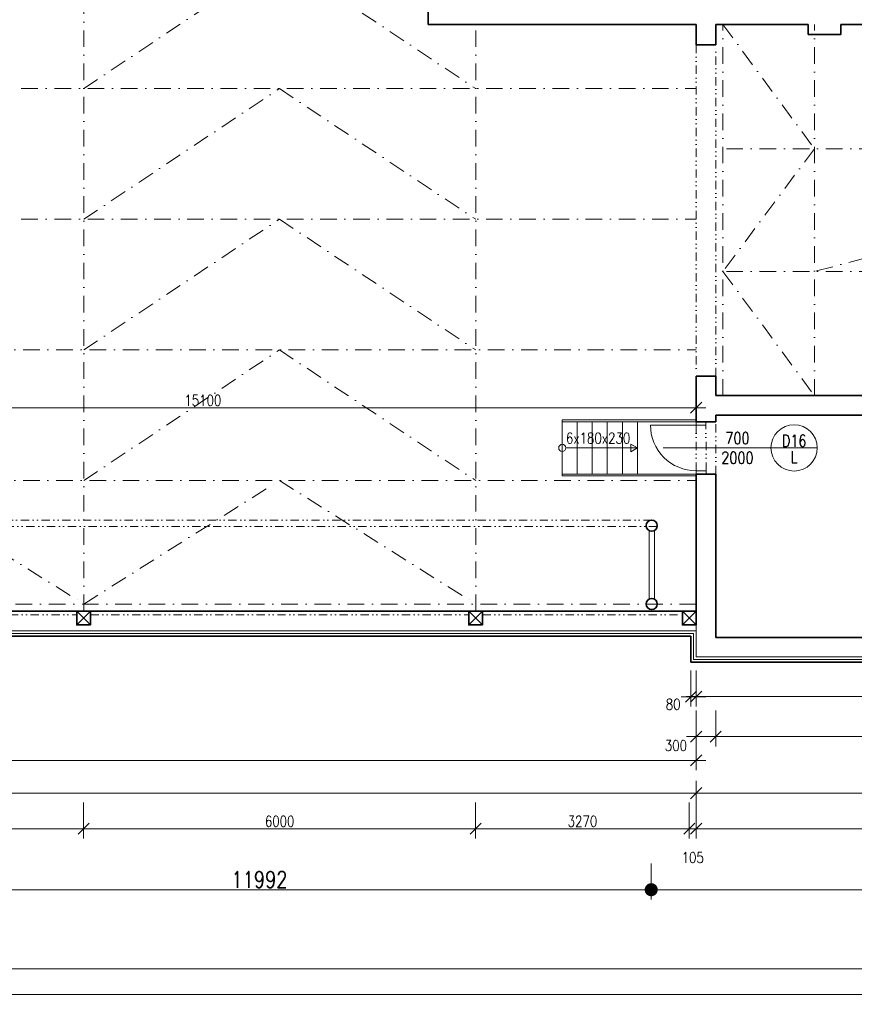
# Model space of a CAD drawing. Header units: millimetres. Extents: x -485339 to 350584, y -1189936 to 0.
# Tile 77 of 256: x -216717 to -203942, y -1065795 to -1050723. Entities that reach past the tile are written whole.
import ezdxf
from ezdxf.enums import TextEntityAlignment as Align

# ---------------------------------------------------------------- set-up
doc = ezdxf.new("R2010")
doc.units = ezdxf.units.MM
doc.header["$LTSCALE"] = 10
doc.linetypes.add('DASHDOT', pattern=[25.4, 12.7, -6.35, 0, -6.35])
doc.linetypes.add('DĚLICÍ2', pattern=[15.875, 6.35, -3.175, 0, -3.175, 0, -3.175])
doc.layers.get('Defpoints').update_dxf_attribs({"color": 201})
for name, color, linetype, lineweight in [('N_dveře', 10, 'Continuous', 18), ('N_kóty', 10, 'Continuous', 18), ('N_popis_otvory', 10, 'Continuous', 18), ('N_čáry_obrys', 10, 'Continuous', 35), ('N_čáry_obv.plášt', 212, 'Continuous', 18), ('N_čáry_plné', 10, 'Continuous', 18), ('St__otvory_dveře', 40, 'Continuous', 18), ('St_kóty', 132, 'Continuous', 18), ('St_popis', 250, 'Continuous', 18), ('St_sloupy_konstrukce haly', 5, 'Continuous', 35), ('St_sloupy_opláštění_půdorys', 25, 'Continuous', 35), ('St_čáry_nad', 250, 'DĚLICÍ2', 18), ('St_čáry_obrys', 5, 'Continuous', 35), ('St_čáry_osy', 250, 'DASHDOT', 18), ('St_čáry_plné', 250, 'Continuous', 18)]:
    doc.layers.add(name, color=color, linetype=linetype, lineweight=lineweight)
doc.styles.get("Standard").update_dxf_attribs({"font": 'simplex.shx', "width": 0.8})
doc.linetypes.add('IZOLACE', pattern='A,0.0001,-0.1,[134,ltypeshp.shx,S=0.1,R=0,X=-0.1,Y=0],-0.2,[134,ltypeshp.shx,S=0.1,R=180,X=0.1,Y=0],-0.1', length=0.4001)
doc.dimstyles.new('stavebníM100', dxfattribs={"dimtxt": 165, "dimasz": 170, "dimexe": 150, "dimexo": 100, "dimgap": 30, "dimtad": 1, "dimdec": 0, "dimtxsty": 'Standard', "dimblk": 'OBLIQUE', "dimcen": -2.5, "dimdle": 150, "dimclrd": 256, "dimclre": 256, "dimclrt": 256, "dimadec": 4, "dimazin": 0, "dimtfac": 1, "dimtdec": 0, "dimtmove": 2, "dimatfit": 3, "dimldrblk": 'OBLIQUE', "dimfxl": 400, "dimfxlon": 1, "dimlwd": -1, "dimlwe": -1, "dimarcsym": 0})
doc.dimstyles.new('stavebníM100_modul', dxfattribs={"dimtxt": 250, "dimasz": 200, "dimexe": 150, "dimexo": 100, "dimgap": 30, "dimtad": 1, "dimdec": 0, "dimtxsty": 'Standard', "dimblk": 'DOT', "dimcen": -2.5, "dimdle": 150, "dimclrd": 256, "dimclre": 256, "dimclrt": 256, "dimadec": 4, "dimazin": 0, "dimtfac": 1, "dimtdec": 0, "dimtmove": 2, "dimatfit": 3, "dimldrblk": 'OBLIQUE', "dimfxl": 400, "dimfxlon": 1, "dimlwd": -1, "dimlwe": -1, "dimarcsym": 0})

# ---------------------------------------------------------------- blocks, each defined once
blk = doc.blocks.new('G$C08AFE675')
at = {"layer": 'St_sloupy_konstrukce haly', "color": 250, "lineweight": 18, "ltscale": 2}
for points in [[(-525, 40), (525, 40)], [(-525, -40), (525, -40)]]:
    blk.add_lwpolyline(points, dxfattribs=at)
at = {"layer": 'St_sloupy_konstrukce haly', "ltscale": 2}
for centre in [(-600, 0), (600, 0)]:
    blk.add_circle(centre, 85, dxfattribs=at)
blk = doc.blocks.new('G$C93A3BA26')
at = {"layer": 'St__otvory_dveře', "ltscale": 2}
for points in [[(0, -50), (50, -50), (50, 100), (0, 100)], [(750, -49), (800, -49), (800, 101), (750, 101)]]:
    blk.add_lwpolyline(points, close=True, dxfattribs=at)
at = {"layer": 'St__otvory_dveře', "linetype": 'DĚLICÍ2', "ltscale": 2}
for points in [[(750, 101), (50, 100)], [(750, -49), (50, -50)]]:
    blk.add_lwpolyline(points, dxfattribs=at)
at = {"layer": 'St__otvory_dveře', "color": 0, "ltscale": 2}
blk.add_lwpolyline([(50, -50), (50, -750)], dxfattribs=at)
blk.add_arc((50, -50), 700, 270, 0, dxfattribs=at)
blk = doc.blocks.new('G$C0F2906C7')
at = {"layer": 'St_sloupy_opláštění_půdorys', "ltscale": 2}
blk.add_lwpolyline([(-105, -105), (105, -105), (105, 105), (-105, 105)], close=True, dxfattribs=at)
for points in [[(-105, 105), (105, -105)], [(105, 105), (-105, -105)]]:
    blk.add_lwpolyline(points, dxfattribs=at)
blk = doc.blocks.new('*U6988')
at = {"layer": 'St_čáry_osy', "ltscale": 2}
blk.add_lwpolyline([(-3000, -1945), (-4, -55), (3000, -1945)], dxfattribs=at)
blk = doc.blocks.new('*U6987')
at = {"layer": 'St_čáry_osy', "ltscale": 2}
for p in [(48000, 0), (54000, 0)]:
    blk.add_blockref('*U6988', p, dxfattribs=at)
blk = doc.blocks.new('_OBLIQUE')
at = {"color": 0, "linetype": 'ByBlock'}
blk.add_line((-0.5, -0.5), (0.5, 0.5), dxfattribs=at)
blk = doc.blocks.new('*D6996')
at = {"layer": 'Defpoints', "color": 0}
for p in [(-276113, -1061874), (-206363, -1062274), (-206363, -1062563)]:
    blk.add_point(p, dxfattribs=at)
at = {"layer": 'St_kóty'}
for p, q in [((-276113, -1062163), (-276113, -1062713)), ((-206363, -1062374), (-206363, -1062713)), ((-276263, -1062563), (-206213, -1062563))]:
    blk.add_line(p, q, dxfattribs=at)
at = {"layer": 'St_kóty', "linetype": 'ByBlock', "xscale": 170, "yscale": 170, "zscale": 170, "rotation": 180}
blk.add_blockref('_OBLIQUE', (-276113, -1062563), dxfattribs=at)
at = {"layer": 'St_kóty', "linetype": 'ByBlock', "xscale": 170, "yscale": 170, "zscale": 170}
blk.add_blockref('_OBLIQUE', (-206363, -1062563), dxfattribs=at)
at = {"layer": 'St_kóty', "insert": (-241238, -1062450), "char_height": 165, "attachment_point": 5}
blk.add_mtext('69750', dxfattribs=at)
blk = doc.blocks.new('*D6997')
at = {"layer": 'Defpoints', "color": 0}
for p in [(-206363, -1062274), (-195583, -1062274), (-195583, -1062563)]:
    blk.add_point(p, dxfattribs=at)
at = {"layer": 'St_kóty'}
for p, q in [((-206363, -1062374), (-206363, -1062713)), ((-195583, -1062374), (-195583, -1062713)), ((-206513, -1062563), (-195433, -1062563))]:
    blk.add_line(p, q, dxfattribs=at)
at = {"layer": 'St_kóty', "linetype": 'ByBlock', "xscale": 170, "yscale": 170, "zscale": 170, "rotation": 180}
blk.add_blockref('_OBLIQUE', (-206363, -1062563), dxfattribs=at)
at = {"layer": 'St_kóty', "linetype": 'ByBlock', "xscale": 170, "yscale": 170, "zscale": 170}
blk.add_blockref('_OBLIQUE', (-195583, -1062563), dxfattribs=at)
at = {"layer": 'St_kóty', "insert": (-200973, -1062450), "char_height": 165, "attachment_point": 5}
blk.add_mtext('10780', dxfattribs=at)
blk = doc.blocks.new('*D6999')
at = {"layer": 'Defpoints', "color": 0}
for p in [(-206063, -1060403), (-195583, -1060478), (-206063, -1061697)]:
    blk.add_point(p, dxfattribs=at)
at = {"layer": 'St_kóty'}
for p, q in [((-206063, -1061297), (-206063, -1061847)), ((-195583, -1061297), (-195583, -1061847)), ((-195433, -1061697), (-206213, -1061697))]:
    blk.add_line(p, q, dxfattribs=at)
at = {"layer": 'St_kóty', "linetype": 'ByBlock', "xscale": 170, "yscale": 170, "zscale": 170, "rotation": 180}
blk.add_blockref('_OBLIQUE', (-206063, -1061697), dxfattribs=at)
at = {"layer": 'St_kóty', "linetype": 'ByBlock', "xscale": 170, "yscale": 170, "zscale": 170}
blk.add_blockref('_OBLIQUE', (-195583, -1061697), dxfattribs=at)
at = {"layer": 'St_kóty', "insert": (-200823, -1061585), "char_height": 165, "attachment_point": 5}
blk.add_mtext('10480', dxfattribs=at)
blk = doc.blocks.new('*D7007')
at = {"layer": 'Defpoints', "color": 0}
for p in [(-206363, -1060478), (-206063, -1060578), (-206363, -1061697)]:
    blk.add_point(p, dxfattribs=at)
at = {"layer": 'St_kóty'}
for p, q in [((-206363, -1061297), (-206363, -1061847)), ((-206063, -1061297), (-206063, -1061847)), ((-205913, -1061697), (-206513, -1061697))]:
    blk.add_line(p, q, dxfattribs=at)
at = {"layer": 'St_kóty', "linetype": 'ByBlock', "xscale": 170, "yscale": 170, "zscale": 170, "rotation": 180}
blk.add_blockref('_OBLIQUE', (-206363, -1061697), dxfattribs=at)
at = {"layer": 'St_kóty', "linetype": 'ByBlock', "xscale": 170, "yscale": 170, "zscale": 170}
blk.add_blockref('_OBLIQUE', (-206063, -1061697), dxfattribs=at)
at = {"layer": 'St_kóty', "insert": (-206673, -1061834), "char_height": 165, "attachment_point": 5}
blk.add_mtext('300', dxfattribs=at)
blk = doc.blocks.new('*D7021')
at = {"layer": 'Defpoints', "color": 0}
for p in [(-221738, -1059883), (-215738, -1059883), (-215738, -1063107)]:
    blk.add_point(p, dxfattribs=at)
at = {"layer": 'St_kóty'}
for p, q in [((-221738, -1062707), (-221738, -1063257)), ((-215738, -1062707), (-215738, -1063257)), ((-221888, -1063107), (-215588, -1063107))]:
    blk.add_line(p, q, dxfattribs=at)
at = {"layer": 'St_kóty', "linetype": 'ByBlock', "xscale": 170, "yscale": 170, "zscale": 170, "rotation": 180}
blk.add_blockref('_OBLIQUE', (-221738, -1063107), dxfattribs=at)
at = {"layer": 'St_kóty', "linetype": 'ByBlock', "xscale": 170, "yscale": 170, "zscale": 170}
blk.add_blockref('_OBLIQUE', (-215738, -1063107), dxfattribs=at)
at = {"layer": 'St_kóty', "insert": (-218738, -1062994), "char_height": 165, "attachment_point": 5}
blk.add_mtext('6000', dxfattribs=at)
blk = doc.blocks.new('*D7022')
at = {"layer": 'Defpoints', "color": 0}
for p in [(-215738, -1059883), (-209738, -1059883), (-209738, -1063107)]:
    blk.add_point(p, dxfattribs=at)
at = {"layer": 'St_kóty'}
for p, q in [((-215738, -1062707), (-215738, -1063257)), ((-209738, -1062707), (-209738, -1063257)), ((-215888, -1063107), (-209588, -1063107))]:
    blk.add_line(p, q, dxfattribs=at)
at = {"layer": 'St_kóty', "linetype": 'ByBlock', "xscale": 170, "yscale": 170, "zscale": 170, "rotation": 180}
blk.add_blockref('_OBLIQUE', (-215738, -1063107), dxfattribs=at)
at = {"layer": 'St_kóty', "linetype": 'ByBlock', "xscale": 170, "yscale": 170, "zscale": 170}
blk.add_blockref('_OBLIQUE', (-209738, -1063107), dxfattribs=at)
at = {"layer": 'St_kóty', "insert": (-212738, -1062994), "char_height": 165, "attachment_point": 5}
blk.add_mtext('6000', dxfattribs=at)
blk = doc.blocks.new('*D7023')
at = {"layer": 'Defpoints', "color": 0}
for p in [(-209738, -1059883), (-206468, -1059883), (-206468, -1063107)]:
    blk.add_point(p, dxfattribs=at)
at = {"layer": 'St_kóty'}
for p, q in [((-209738, -1062707), (-209738, -1063257)), ((-206468, -1062707), (-206468, -1063257)), ((-209888, -1063107), (-206318, -1063107))]:
    blk.add_line(p, q, dxfattribs=at)
at = {"layer": 'St_kóty', "linetype": 'ByBlock', "xscale": 170, "yscale": 170, "zscale": 170, "rotation": 180}
blk.add_blockref('_OBLIQUE', (-209738, -1063107), dxfattribs=at)
at = {"layer": 'St_kóty', "linetype": 'ByBlock', "xscale": 170, "yscale": 170, "zscale": 170}
blk.add_blockref('_OBLIQUE', (-206468, -1063107), dxfattribs=at)
at = {"layer": 'St_kóty', "insert": (-208103, -1062994), "char_height": 165, "attachment_point": 5}
blk.add_mtext('3270', dxfattribs=at)
blk = doc.blocks.new('*D7024')
at = {"layer": 'Defpoints', "color": 0}
for p in [(-206468, -1059883), (-206363, -1060478), (-206363, -1063107)]:
    blk.add_point(p, dxfattribs=at)
at = {"layer": 'St_kóty'}
for p, q in [((-206468, -1062707), (-206468, -1063257)), ((-206363, -1062707), (-206363, -1063257)), ((-206618, -1063107), (-206213, -1063107))]:
    blk.add_line(p, q, dxfattribs=at)
at = {"layer": 'St_kóty', "linetype": 'ByBlock', "xscale": 170, "yscale": 170, "zscale": 170, "rotation": 180}
blk.add_blockref('_OBLIQUE', (-206468, -1063107), dxfattribs=at)
at = {"layer": 'St_kóty', "linetype": 'ByBlock', "xscale": 170, "yscale": 170, "zscale": 170}
blk.add_blockref('_OBLIQUE', (-206363, -1063107), dxfattribs=at)
at = {"layer": 'St_kóty', "insert": (-206415, -1063549), "char_height": 165, "attachment_point": 5}
blk.add_mtext('105', dxfattribs=at)
blk = doc.blocks.new('*D7025')
at = {"layer": 'Defpoints', "color": 0}
for p in [(-206363, -1060478), (-195583, -1060478), (-195583, -1063107)]:
    blk.add_point(p, dxfattribs=at)
at = {"layer": 'St_kóty'}
for p, q in [((-206363, -1062707), (-206363, -1063257)), ((-195583, -1062707), (-195583, -1063257)), ((-206513, -1063107), (-195433, -1063107))]:
    blk.add_line(p, q, dxfattribs=at)
at = {"layer": 'St_kóty', "linetype": 'ByBlock', "xscale": 170, "yscale": 170, "zscale": 170, "rotation": 180}
blk.add_blockref('_OBLIQUE', (-206363, -1063107), dxfattribs=at)
at = {"layer": 'St_kóty', "linetype": 'ByBlock', "xscale": 170, "yscale": 170, "zscale": 170}
blk.add_blockref('_OBLIQUE', (-195583, -1063107), dxfattribs=at)
at = {"layer": 'St_kóty', "insert": (-200973, -1062994), "char_height": 165, "attachment_point": 5}
blk.add_mtext('10780', dxfattribs=at)
blk = doc.blocks.new('_Dot')
at = {"color": 0, "linetype": 'ByBlock', "lineweight": -2}
blk.add_line((-0.5, 0), (-1, 0), dxfattribs=at)
at = {"color": 0, "linetype": 'ByBlock', "const_width": 0.5}
blk.add_lwpolyline([(-0.25, 0, 1), (0.25, 0, 1)], format="xyb", close=True, dxfattribs=at)
blk = doc.blocks.new('*D7033')
at = {"layer": 'Defpoints', "color": 0}
for p in [(-207051, -1040782), (-195043, -1040783), (-207051, -1064041)]:
    blk.add_point(p, dxfattribs=at)
at = {"layer": 'St_kóty'}
for p, q in [((-207051, -1063641), (-207051, -1064191)), ((-195043, -1063641), (-195043, -1064191)), ((-195243, -1064041), (-206851, -1064041))]:
    blk.add_line(p, q, dxfattribs=at)
at = {"layer": 'St_kóty', "linetype": 'ByBlock', "xscale": 200, "yscale": 200, "zscale": 200, "rotation": 180}
blk.add_blockref('_Dot', (-207051, -1064041), dxfattribs=at)
at = {"layer": 'St_kóty', "linetype": 'ByBlock', "xscale": 200, "yscale": 200, "zscale": 200}
blk.add_blockref('_Dot', (-195043, -1064041), dxfattribs=at)
at = {"layer": 'St_kóty', "insert": (-201047, -1063886), "char_height": 250, "attachment_point": 5}
blk.add_mtext('12008', dxfattribs=at)
blk = doc.blocks.new('*D7034')
at = {"layer": 'Defpoints', "color": 0}
for p in [(-219043, -1040868), (-207051, -1040782), (-219043, -1064041)]:
    blk.add_point(p, dxfattribs=at)
at = {"layer": 'St_kóty'}
for p, q in [((-219043, -1063641), (-219043, -1064191)), ((-207051, -1063641), (-207051, -1064191)), ((-207251, -1064041), (-218843, -1064041))]:
    blk.add_line(p, q, dxfattribs=at)
at = {"layer": 'St_kóty', "linetype": 'ByBlock', "xscale": 200, "yscale": 200, "zscale": 200, "rotation": 180}
blk.add_blockref('_Dot', (-219043, -1064041), dxfattribs=at)
at = {"layer": 'St_kóty', "linetype": 'ByBlock', "xscale": 200, "yscale": 200, "zscale": 200}
blk.add_blockref('_Dot', (-207051, -1064041), dxfattribs=at)
at = {"layer": 'St_kóty', "insert": (-213047, -1063886), "char_height": 250, "attachment_point": 5}
blk.add_mtext('11992', dxfattribs=at)
blk = doc.blocks.new('*D7256')
at = {"layer": 'Defpoints', "color": 0}
for p in [(-179483, -1042046), (-276413, -1060078), (-179483, -1065645)]:
    blk.add_point(p, dxfattribs=at)
at = {"layer": 'St_kóty'}
for p, q in [((-276413, -1065245), (-276413, -1065795)), ((-179483, -1065245), (-179483, -1065795)), ((-276563, -1065645), (-179333, -1065645))]:
    blk.add_line(p, q, dxfattribs=at)
at = {"layer": 'St_kóty', "linetype": 'ByBlock', "xscale": 170, "yscale": 170, "zscale": 170, "rotation": 180}
blk.add_blockref('_OBLIQUE', (-276413, -1065645), dxfattribs=at)
at = {"layer": 'St_kóty', "linetype": 'ByBlock', "xscale": 170, "yscale": 170, "zscale": 170}
blk.add_blockref('_OBLIQUE', (-179483, -1065645), dxfattribs=at)
at = {"layer": 'St_kóty', "insert": (-227948, -1065533), "char_height": 165, "attachment_point": 5}
blk.add_mtext('96930', dxfattribs=at)
blk = doc.blocks.new('*D7257')
at = {"layer": 'Defpoints', "color": 0}
for p in [(-276413, -1060078), (-195583, -1060478), (-195583, -1065253)]:
    blk.add_point(p, dxfattribs=at)
at = {"layer": 'St_kóty'}
for p, q in [((-276413, -1064853), (-276413, -1065403)), ((-195583, -1064853), (-195583, -1065403)), ((-276563, -1065253), (-195433, -1065253))]:
    blk.add_line(p, q, dxfattribs=at)
at = {"layer": 'St_kóty', "linetype": 'ByBlock', "xscale": 170, "yscale": 170, "zscale": 170, "rotation": 180}
blk.add_blockref('_OBLIQUE', (-276413, -1065253), dxfattribs=at)
at = {"layer": 'St_kóty', "linetype": 'ByBlock', "xscale": 170, "yscale": 170, "zscale": 170}
blk.add_blockref('_OBLIQUE', (-195583, -1065253), dxfattribs=at)
at = {"layer": 'St_kóty', "insert": (-235998, -1065141), "char_height": 165, "attachment_point": 5}
blk.add_mtext('80830', dxfattribs=at)
blk = doc.blocks.new('*D7300')
at = {"layer": 'Defpoints', "color": 0}
for p in [(-206443, -1060478), (-206363, -1060478), (-206443, -1061086)]:
    blk.add_point(p, dxfattribs=at)
at = {"layer": 'N_kóty'}
for p, q in [((-206443, -1060686), (-206443, -1061236)), ((-206363, -1060686), (-206363, -1061236)), ((-206213, -1061086), (-206593, -1061086))]:
    blk.add_line(p, q, dxfattribs=at)
at = {"layer": 'N_kóty', "linetype": 'ByBlock', "xscale": 170, "yscale": 170, "zscale": 170, "rotation": 180}
blk.add_blockref('_OBLIQUE', (-206443, -1061086), dxfattribs=at)
at = {"layer": 'N_kóty', "linetype": 'ByBlock', "xscale": 170, "yscale": 170, "zscale": 170}
blk.add_blockref('_OBLIQUE', (-206363, -1061086), dxfattribs=at)
at = {"layer": 'N_kóty', "insert": (-206715, -1061203), "char_height": 165, "attachment_point": 5}
blk.add_mtext('80', dxfattribs=at)
blk = doc.blocks.new('*D7307')
at = {"layer": 'Defpoints', "color": 0}
for p in [(-276413, -1060654), (-206363, -1060654), (-206363, -1062062)]:
    blk.add_point(p, dxfattribs=at)
at = {"layer": 'N_kóty'}
for p, q in [((-276413, -1061662), (-276413, -1062212)), ((-206363, -1061662), (-206363, -1062212)), ((-276563, -1062062), (-206213, -1062062))]:
    blk.add_line(p, q, dxfattribs=at)
at = {"layer": 'N_kóty', "linetype": 'ByBlock', "xscale": 170, "yscale": 170, "zscale": 170, "rotation": 180}
blk.add_blockref('_OBLIQUE', (-276413, -1062062), dxfattribs=at)
at = {"layer": 'N_kóty', "linetype": 'ByBlock', "xscale": 170, "yscale": 170, "zscale": 170}
blk.add_blockref('_OBLIQUE', (-206363, -1062062), dxfattribs=at)
at = {"layer": 'N_kóty', "insert": (-241388, -1061949), "char_height": 165, "attachment_point": 5}
blk.add_mtext('70050', dxfattribs=at)
blk = doc.blocks.new('*D7308')
at = {"layer": 'Defpoints', "color": 0}
for p in [(-206362.74488, -1060477.62675), (-195582.74488, -1060477.62675), (-195582.74488, -1061085.53702)]:
    blk.add_point(p, dxfattribs=at)
at = {"layer": 'N_kóty'}
for p, q in [((-206362.74488, -1060685.53702), (-206362.74488, -1061235.53702)), ((-195582.74488, -1060685.53702), (-195582.74488, -1061235.53702)), ((-206512.74488, -1061085.53702), (-195432.74488, -1061085.53702))]:
    blk.add_line(p, q, dxfattribs=at)
at = {"layer": 'N_kóty', "linetype": 'ByBlock', "xscale": 170, "yscale": 170, "zscale": 170, "rotation": 180}
blk.add_blockref('_OBLIQUE', (-206362.74488, -1061085.53702), dxfattribs=at)
at = {"layer": 'N_kóty', "linetype": 'ByBlock', "xscale": 170, "yscale": 170, "zscale": 170}
blk.add_blockref('_OBLIQUE', (-195582.74488, -1061085.53702), dxfattribs=at)
at = {"layer": 'N_kóty', "insert": (-200972.74488, -1060973.03702), "char_height": 165, "attachment_point": 5}
blk.add_mtext('10780', dxfattribs=at)
blk = doc.blocks.new('*D7817')
at = {"layer": 'Defpoints', "color": 0}
for p in [(-206363, -1056663), (-221463, -1057678), (-206363, -1059778)]:
    blk.add_point(p, dxfattribs=at)
at = {"layer": 'St_kóty'}
for p, q in [((-221463, -1057063), (-221463, -1056513)), ((-206363, -1057063), (-206363, -1056513)), ((-221613, -1056663), (-206213, -1056663))]:
    blk.add_line(p, q, dxfattribs=at)
at = {"layer": 'St_kóty', "linetype": 'ByBlock', "xscale": 170, "yscale": 170, "zscale": 170, "rotation": 180}
blk.add_blockref('_OBLIQUE', (-221463, -1056663), dxfattribs=at)
at = {"layer": 'St_kóty', "linetype": 'ByBlock', "xscale": 170, "yscale": 170, "zscale": 170}
blk.add_blockref('_OBLIQUE', (-206363, -1056663), dxfattribs=at)
at = {"layer": 'St_kóty', "lineweight": 18, "insert": (-213913, -1056550), "char_height": 165, "attachment_point": 5}
blk.add_mtext('15100', dxfattribs=at)

msp = doc.modelspace()

# ---------------------------------------------------------------- linework, layer by layer
at = {"layer": 'N_popis_otvory'}
msp.add_lwpolyline([(-206865.9, -1057277.6), (-205218.5, -1057277.6)], dxfattribs=at)
msp.add_circle((-204863.9, -1057277.6), 354.6, dxfattribs=at)
at = {"layer": 'N_čáry_obrys', "ltscale": 2}
for points in [[(-206442.7, -1060157.6), (-276112.7, -1060157.6)], [(-206442.7, -1060557.6), (-206442.7, -1060157.6)], [(-195502.7, -1060557.6), (-206442.7, -1060557.6)]]:
    msp.add_lwpolyline(points, dxfattribs=at)
at = {"layer": 'N_čáry_obv.plášt', "linetype": 'IZOLACE', "ltscale": 8}
for points in [[(-206402.7, -1060117.6), (-276452.7, -1060117.6)], [(-206402.7, -1060517.6), (-206402.7, -1060117.6)], [(-195542.7, -1060517.6), (-206402.7, -1060517.6)]]:
    msp.add_lwpolyline(points, dxfattribs=at)
at = {"layer": 'N_čáry_plné'}
msp.add_lwpolyline([(-205218.5, -1057277.6), (-204509.3, -1057277.6)], dxfattribs=at)
at = {"layer": 'St_sloupy_konstrukce haly', "ltscale": 2}
msp.add_lwpolyline([(-276112.7, -1059777.6), (-206362.7, -1059777.6)], dxfattribs=at)
at = {"layer": 'St_čáry_nad', "ltscale": 2}
for points in [[(-206362.7, -1051107.6), (-206362.7, -1056177.6)], [(-206062.7, -1056177.6), (-206062.7, -1051107.6)], [(-206062.7, -1057677.6), (-206062.7, -1056877.6)], [(-207042.7, -1058382.6), (-275737.7, -1058382.6)], [(-206959.1, -1058482.6), (-275737.7, -1058482.6)], [(-221632.7, -1059832.6), (-215842.7, -1059832.6)], [(-215632.7, -1059832.6), (-209842.7, -1059832.6)], [(-209632.7, -1059832.6), (-206572.7, -1059832.6)]]:
    msp.add_lwpolyline(points, dxfattribs=at)
at = {"layer": 'St_čáry_obrys', "ltscale": 2}
for points in [[(-210462.7, -1050497.6), (-210462.7, -1050797.6)], [(-206362.7, -1050797.6), (-210462.7, -1050797.6)], [(-206362.7, -1050797.6), (-206362.7, -1051107.6)], [(-204648, -1050797.6), (-206062.7, -1050797.6)], [(-206062.7, -1050797.6), (-206062.7, -1051107.6)], [(-204648, -1050797.6), (-204648, -1050947.6)], [(-197642.7, -1050797.6), (-204148, -1050797.6)], [(-204148, -1050797.6), (-204148, -1050947.6)], [(-204648, -1050947.6), (-204148, -1050947.6)], [(-206062.7, -1051107.6), (-206362.7, -1051107.6)], [(-206362.7, -1056877.6), (-206362.7, -1056177.6)], [(-206062.7, -1056177.6), (-206362.7, -1056177.6)], [(-206062.7, -1056477.6), (-206062.7, -1056177.6)], [(-195882.7, -1056477.6), (-206062.7, -1056477.6)], [(-206362.7, -1056877.6), (-206062.7, -1056877.6)], [(-206062.7, -1056877.6), (-206062.7, -1056777.6)], [(-195882.7, -1056777.6), (-206062.7, -1056777.6)], [(-206362.7, -1059987.6), (-206362.7, -1057677.6)], [(-206362.7, -1057677.6), (-206062.7, -1057677.6)], [(-206062.7, -1060177.6), (-206062.7, -1057677.6)], [(-195882.7, -1060177.6), (-206062.7, -1060177.6)]]:
    msp.add_lwpolyline(points, dxfattribs=at)
at = {"layer": 'St_čáry_osy', "ltscale": 2}
for points in [[(-215737.7, -1059777.6), (-215737.7, -1011656.9)], [(-215737.7, -1051777.6), (-212742, -1049777.6), (-209737.7, -1051777.6)], [(-209737.7, -1059777.6), (-209737.7, -1050797.6)], [(-205952.7, -1056477.6), (-205952.7, -1050797.6)], [(-205952.7, -1050797.6), (-204552.7, -1052697.6), (-205952.7, -1054577.6), (-204552.7, -1056477.6)], [(-204552.7, -1056477.6), (-204552.7, -1050797.6)], [(-216692, -1051777.6), (-206362.7, -1051777.6)], [(-215737.7, -1053777.6), (-212742, -1051777.6), (-209737.7, -1053777.6)], [(-195992.7, -1052697.6), (-205952.7, -1052697.6)], [(-197392.7, -1052697.6), (-204552.7, -1054577.6)], [(-216692, -1053777.6), (-206362.7, -1053777.6)], [(-215737.7, -1055777.6), (-212742, -1053777.6), (-209737.7, -1055777.6)], [(-195992.7, -1054577.6), (-205952.7, -1054577.6)], [(-276112.7, -1055777.6), (-206362.7, -1055777.6)], [(-215737.7, -1057777.6), (-212742, -1055777.6), (-209737.7, -1057777.6)], [(-276112.7, -1057777.6), (-206362.7, -1057777.6)], [(-206362.7, -1059667.6), (-275957.7, -1059667.6)]]:
    msp.add_lwpolyline(points, dxfattribs=at)
at = {"layer": 'St_čáry_plné', "ltscale": 2}
for p, q in [((-208412.7, -1056847.6), (-206362.7, -1056847.6)), ((-207262.7, -1056877.6), (-207262.7, -1057677.6)), ((-207262.7, -1056877.6), (-206362.7, -1056877.6)), ((-208412.7, -1057707.6), (-206362.7, -1057707.6)), ((-207262.7, -1057677.6), (-206362.7, -1057677.6))]:
    msp.add_line(p, q, dxfattribs=at)
for points in [[(-208412.7, -1056847.6), (-208412.7, -1057707.6)], [(-208182.7, -1056877.6), (-208412.7, -1056877.6), (-208412.7, -1057677.6), (-208182.7, -1057677.6)], [(-207952.7, -1056877.6), (-208182.7, -1056877.6), (-208182.7, -1057677.6), (-207952.7, -1057677.6)], [(-207722.7, -1056877.6), (-207952.7, -1056877.6), (-207952.7, -1057677.6), (-207722.7, -1057677.6)], [(-207492.7, -1056877.6), (-207722.7, -1056877.6), (-207722.7, -1057677.6), (-207492.7, -1057677.6)], [(-207262.7, -1056877.6), (-207492.7, -1056877.6), (-207492.7, -1057677.6), (-207262.7, -1057677.6)], [(-208358.2, -1057277.6), (-207262.7, -1057277.6)], [(-206362.7, -1060477.6), (-206362.7, -1059987.6)], [(-206362.7, -1060077.6), (-276112.7, -1060077.6)], [(-195582.7, -1060477.6), (-206362.7, -1060477.6)]]:
    msp.add_lwpolyline(points, dxfattribs=at)
msp.add_lwpolyline([(-207262.7, -1057277.6), (-207364.2, -1057219.1), (-207364.2, -1057336.2)], close=True, dxfattribs=at)
msp.add_circle((-208412.7, -1057277.6), 54.6, dxfattribs=at)

# ---------------------------------------------------------------- block references
at = {"layer": 'N_dveře', "ltscale": 2, "rotation": 270}
msp.add_blockref('G$C93A3BA26', (-206312.7, -1056877.6), dxfattribs=at)
at = {"layer": 'St_sloupy_konstrukce haly', "ltscale": 2, "rotation": 90}
msp.add_blockref('G$C08AFE675', (-207042.7, -1059067.6), dxfattribs=at)
at = {"layer": 'St_sloupy_opláštění_půdorys', "ltscale": 2, "rotation": 90}
for p in [(-215737.7, -1059882.6), (-209737.7, -1059882.6), (-206467.7, -1059882.6)]:
    msp.add_blockref('G$C0F2906C7', p, dxfattribs=at)
at = {"layer": 'St_čáry_osy', "ltscale": 2}
msp.add_blockref('*U6987', (-266737.7, -1057722.6), dxfattribs=at)

# ---------------------------------------------------------------- texts
at = {"layer": 'N_popis_otvory', "width": 0.8}
for s, p in [('D16', (-204863.9, -1057169.8)), ('L', (-204863.9, -1057416.5))]:
    msp.add_text(s, height=180, dxfattribs=at).set_placement(p, align=Align.MIDDLE_CENTER)
at = {"layer": 'N_popis_otvory', "insert": (-205731.3, -1057277.6), "char_height": 180, "width": 1342.526, "attachment_point": 5}
msp.add_mtext('700\\P2000', dxfattribs=at)
at = {"layer": 'St_popis', "ltscale": 2, "width": 0.8}
msp.add_text('6x180x230', height=165, dxfattribs=at).set_placement((-208355.7, -1057210.6))

# ---------------------------------------------------------------- dimensions: what is measured, and where the dimension line sits
at = {"layer": 'N_kóty'}
dim = msp.add_linear_dim(base=(-206442.7, -1061085.5), p1=(-206362.7, -1060477.6), p2=(-206442.7, -1060477.6), dimstyle='stavebníM100', dxfattribs=at)
dim.commit()
dim.dimension.update_dxf_attribs({"geometry": '*D7300', "text_midpoint": (-206715.2, -1061203.2), "dimtype": 160})
for base, p1, p2, picture, middle in [((-195582.7, -1061085.5), (-206362.7, -1060477.6), (-195582.7, -1060477.6), '*D7308', (-200972.7, -1060973)), ((-206362.7, -1062061.7), (-276412.7, -1060653.8), (-206362.7, -1060653.8), '*D7307', (-241387.7, -1061949.2))]:
    dim = msp.add_linear_dim(base=base, p1=p1, p2=p2, dimstyle='stavebníM100', dxfattribs=at)
    dim.commit()
    dim.dimension.update_dxf_attribs({"geometry": picture, "text_midpoint": middle})
at = {"layer": 'St_kóty'}
for base, p1, p2, dimstyle, picture, middle in [((-219042.7, -1064041.5), (-207050.9, -1040782.2), (-219042.7, -1040867.6), 'stavebníM100_modul', '*D7034', (-213046.8, -1063886.5)), ((-207050.9, -1064041.5), (-195042.7, -1040782.6), (-207050.9, -1040782.2), 'stavebníM100_modul', '*D7033', (-201046.8, -1063886.5)), ((-215737.7, -1063107), (-221737.7, -1059882.6), (-215737.7, -1059882.6), 'stavebníM100', '*D7021', (-218737.7, -1062994.5)), ((-209737.7, -1063107), (-215737.7, -1059882.6), (-209737.7, -1059882.6), 'stavebníM100', '*D7022', (-212737.7, -1062994.5)), ((-206467.7, -1063107), (-209737.7, -1059882.6), (-206467.7, -1059882.6), 'stavebníM100', '*D7023', (-208102.7, -1062994.5)), ((-206362.7, -1063107), (-206467.7, -1059882.6), (-206362.7, -1060477.6), 'stavebníM100', '*D7024', (-206415.2, -1063549.5)), ((-195582.7, -1063107), (-206362.7, -1060477.6), (-195582.7, -1060477.6), 'stavebníM100', '*D7025', (-200972.7, -1062994.5))]:
    dim = msp.add_linear_dim(base=base, p1=p1, p2=p2, dimstyle=dimstyle, dxfattribs=at)
    dim.commit()
    dim.dimension.update_dxf_attribs({"geometry": picture, "text_midpoint": middle})
for base, p1, p2, picture, middle in [((-179483, -1065645.1), (-276412.7, -1060077.6), (-179483, -1042045.8), '*D7256', (-227947.9, -1065532.6)), ((-195582.7, -1065253.2), (-276412.7, -1060077.6), (-195582.7, -1060477.6), '*D7257', (-235997.7, -1065140.7)), ((-206062.7, -1061697.4), (-195582.7, -1060477.6), (-206062.7, -1060402.6), '*D6999', (-200822.7, -1061584.9)), ((-206362.7, -1062562.9), (-276112.7, -1061874.1), (-206362.7, -1062274.1), '*D6996', (-241237.7, -1062450.4)), ((-195582.7, -1062562.9), (-206362.7, -1062274.1), (-195582.7, -1062274.1), '*D6997', (-200972.7, -1062450.4))]:
    dim = msp.add_linear_dim(base=base, p1=p1, p2=p2, dimstyle='stavebníM100', override={"dimtxsty": 'Standard', "dimldrblk": 'OBLIQUE'}, dxfattribs=at)
    dim.commit()
    dim.dimension.update_dxf_attribs({"geometry": picture, "text_midpoint": middle})
at = {"layer": 'St_kóty', "lineweight": 18}
dim = msp.add_linear_dim(base=(-206362.7, -1056662.6), p1=(-221462.7, -1057677.6), p2=(-206362.7, -1059777.6), dimstyle='stavebníM100', dxfattribs=at)
dim.commit()
dim.dimension.update_dxf_attribs({"geometry": '*D7817', "text_midpoint": (-213912.7, -1056550.1)})
at = {"layer": 'St_kóty'}
dim = msp.add_linear_dim(base=(-206362.7, -1061697.4), p1=(-206062.7, -1060577.6), p2=(-206362.7, -1060477.6), dimstyle='stavebníM100', override={"dimtxsty": 'Standard', "dimldrblk": 'OBLIQUE'}, dxfattribs=at)
dim.commit()
dim.dimension.update_dxf_attribs({"geometry": '*D7007', "text_midpoint": (-206673.2, -1061834.4), "dimtype": 160})

doc.saveas('drawing.dxf')
